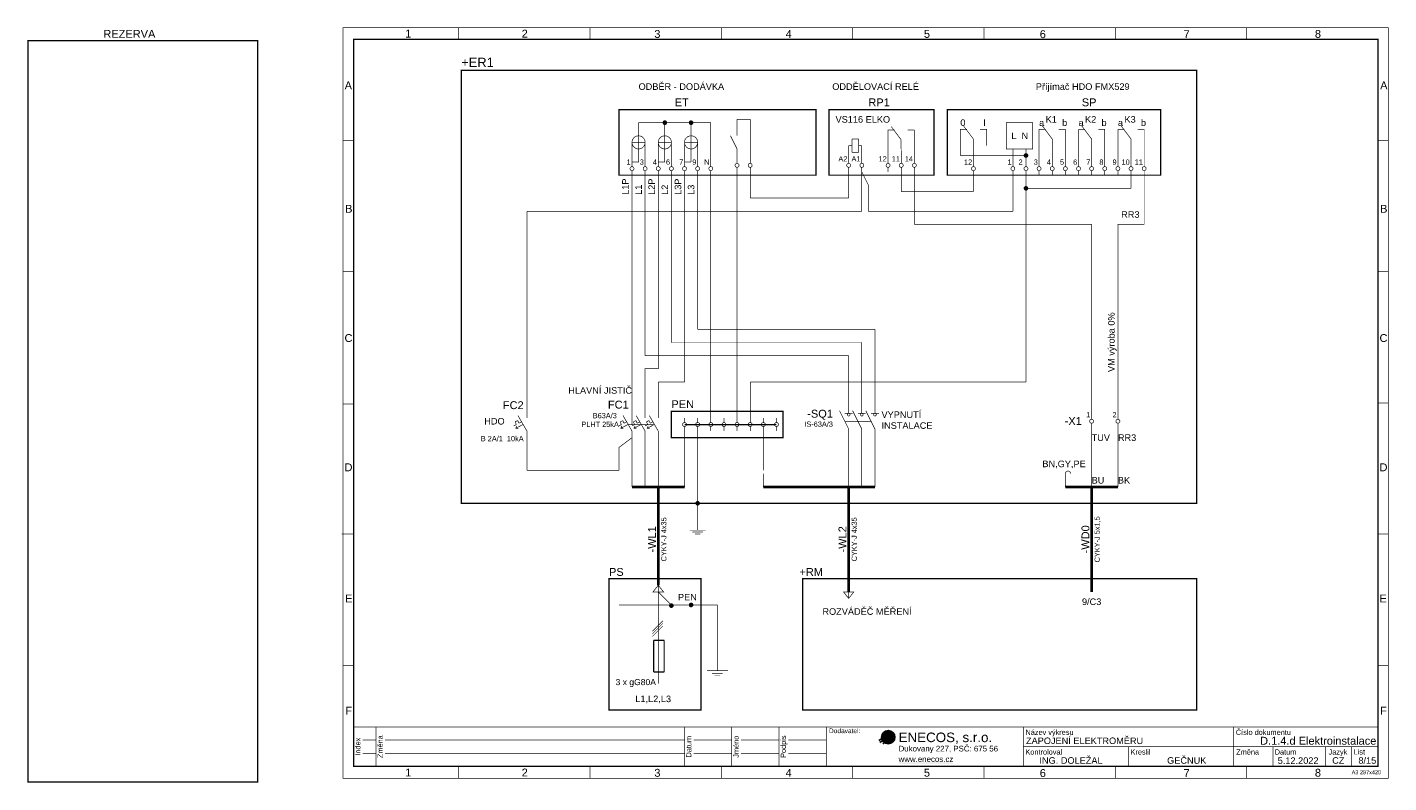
# Model space of a CAD drawing. Extents: x -12025 to 39812, y -28775 to 12.
import ezdxf
from ezdxf.enums import TextEntityAlignment as Align

# ---------------------------------------------------------------- set-up
doc = ezdxf.new("R2010")
doc.units = 0
doc.header["$MEASUREMENT"] = 0
for name, pattern in [('LINE', [0.875, 0.125, -0.75]), ('PE', [4.625, 3, -0.75, 0.125, -0.75]), ('vodič N', [3, 1.5, -1.5])]:
    doc.linetypes.add(name, pattern=pattern)
for name, color, linetype in [('0 (Pozadí)', 254, 'Continuous'), ('OÚ Dukovany půdorys podklad 1NP', 7, 'Continuous'), ('Ramecek', 7, 'Continuous'), ('Zakladni', 7, 'Continuous')]:
    doc.layers.add(name, color=color, linetype=linetype)
doc.styles.add('Arial', font='txt')
doc.styles.add('Arial_B', font='txt')
doc.styles.add('Arial_I', font='txt')

# ---------------------------------------------------------------- blocks, each defined once
blk = doc.blocks.new('(1)')
at = {"color": 7, "linetype": 'Continuous'}
for p, q in [((0, -413), (267, -235)), ((38, -490), (394, -235)), ((153, -541), (420, -324))]:
    blk.add_line(p, q, dxfattribs=at)
at = {"color": 2, "linetype": 'Continuous', "const_width": 254}
for points in [[(356, -159, 0.414214), (229, -286)], [(229, -286, 0.414214), (356, -413)], [(483, -286, 0.414214), (356, -159)], [(356, -413, 0.414214), (483, -286)]]:
    blk.add_lwpolyline(points, format="xyb", dxfattribs=at)
at = {"color": 7, "linetype": 'Continuous'}
blk.add_circle((356, -286), 254, dxfattribs=at)
blk.add_solid([(750, -1262), (2803, -1262), (750, -1287), (2803, -1287)], dxfattribs=at)
at = {"color": 7, "linetype": 'Continuous', "style": 'Arial'}
for s, height, p in [('ENECOS, s.r.o.', 364.3, (750, -476)), ('Dukovany 227, PSČ: 675 56', 214.8, (750, -831)), ('www.enecos.cz', 214.8, (750, -1231))]:
    blk.add_text(s, height=height, dxfattribs=at).set_placement(p)
blk = doc.blocks.new('(2)')
at = {"color": 7, "linetype": 'Continuous', "const_width": 25}
for points in [[(18000, 0), (0, 0)], [(0, -1500), (0, 0)], [(850, -1500), (850, 0)], [(12600, -1500), (12600, 0)], [(14400, -1500), (14400, 0)], [(16200, -1500), (16200, 0)], [(18000, 0), (18000, -1500)], [(350, -500), (850, -500)], [(1200, -500), (12600, -500)], [(12950, -500), (14400, -500)], [(14750, -500), (16200, -500)], [(16550, -500), (18000, -500)], [(350, -1000), (850, -1000)], [(1200, -1000), (12600, -1000)], [(12950, -1000), (14400, -1000)], [(14750, -1000), (16200, -1000)], [(16550, -1000), (18000, -1000)], [(18000, -1500), (0, -1500)]]:
    blk.add_lwpolyline(points, dxfattribs=at)
at = {"color": 7, "linetype": 'Continuous', "style": 'Arial'}
for s, p in [('Index', (261, -750)), ('Změna', (1111, -750)), ('Datum', (12861, -750)), ('Jméno', (14661, -750)), ('Podpis', (16461, -750))]:
    blk.add_text(s, height=200, rotation=90, dxfattribs=at).set_placement(p, align=Align.CENTER)
blk = doc.blocks.new('dveře rozvaděče')
at = {"color": 7, "linetype": 'PE', "ltscale": 100, "const_width": 50}
blk.add_lwpolyline([(0, 0), (8750, 0), (8750, -28250), (0, -28250)], close=True, dxfattribs=at)
at = {"color": 7, "linetype": 'Continuous', "style": 'Arial'}
blk.add_text('REZERVA', height=300, dxfattribs=at).set_placement((2875, 108))
blk = doc.blocks.new('Hlavní kontakt')
at = {"color": 7, "linetype": 'Continuous', "const_width": 25}
for points in [[(250, -250), (250, 0)], [(750, -250), (750, 0)], [(1250, -250), (1250, 0)], [(-152, -500), (-250, -550)], [(-201, -400), (-102, -350)], [(-152, -500), (-201, -400)], [(95, -500), (-180, -650)], [(-53, -450), (-102, -350)], [(250, -750), (-92, -158)], [(-53, -450), (45, -400)], [(348, -500), (250, -550)], [(299, -400), (398, -350)], [(348, -500), (299, -400)], [(595, -500), (320, -650)], [(447, -450), (398, -350)], [(750, -750), (408, -158)], [(447, -450), (545, -400)], [(848, -500), (750, -550)], [(799, -400), (898, -350)], [(848, -500), (799, -400)], [(1095, -500), (820, -650)], [(947, -450), (898, -350)], [(1250, -750), (908, -158)], [(947, -450), (1045, -400)], [(-180, -650), (-130, -550)], [(-180, -650), (-80, -650)], [(250, -750), (250, -1000)], [(320, -650), (370, -550)], [(320, -650), (420, -650)], [(750, -750), (750, -1000)], [(820, -650), (870, -550)], [(820, -650), (920, -650)], [(1250, -750), (1250, -1000)]]:
    blk.add_lwpolyline(points, dxfattribs=at)
at = {"color": 7, "linetype": 'LINE', "ltscale": 100, "const_width": 25}
blk.add_lwpolyline([(100, -500), (1100, -500)], dxfattribs=at)
at = {"color": 5, "linetype": 'Continuous', "style": 'Arial'}
blk.add_text('HLAVNÍ JISTIČ', height=250, dxfattribs=at).set_placement((250, 673), align=Align.RIGHT)
at = {"color": 7, "linetype": 'Continuous', "style": 'Arial'}
for s, height, p in [('FC1', 300, (125, 108)), ('PLHT 25kA', 200, (-250, -593)), ('B63A/3 ', 200, (-250, -261))]:
    blk.add_text(s, height=height, dxfattribs=at).set_placement(p, align=Align.RIGHT)
blk = doc.blocks.new('Uzemnění')
at = {"color": 7, "linetype": 'Continuous', "const_width": 25}
for points in [[(0, 0), (0, -400)], [(-300, -400), (300, -400)], [(-200, -475), (200, -475)], [(100, -550), (-100, -550)]]:
    blk.add_lwpolyline(points, dxfattribs=at)
blk = doc.blocks.new('Svorka')
at = {"color": 7, "linetype": 'Continuous', "const_width": 25}
for points in [[(0, 75, 0.414214), (-75, 0)], [(-75, 0, 0.414214), (0, -75)], [(0, -75, 0.414214), (75, 0)], [(75, 0, 0.414214), (0, 75)]]:
    blk.add_lwpolyline(points, format="xyb", dxfattribs=at)
for points in [[(0, 75), (0, 250)], [(0, -250), (0, -75)]]:
    blk.add_lwpolyline(points, dxfattribs=at)
at = {"color": 7, "linetype": 'Continuous', "style": 'Arial'}
blk.add_text('4', height=200, dxfattribs=at).set_placement((-50, 148), align=Align.RIGHT)
blk = doc.blocks.new('Svorka (1)')
at = {"color": 7, "linetype": 'Continuous', "const_width": 25}
for points in [[(0, 75, 0.414214), (-75, 0)], [(-75, 0, 0.414214), (0, -75)], [(0, -75, 0.414214), (75, 0)], [(75, 0, 0.414214), (0, 75)]]:
    blk.add_lwpolyline(points, format="xyb", dxfattribs=at)
for points in [[(0, 75), (0, 250)], [(0, -250), (0, -75)]]:
    blk.add_lwpolyline(points, dxfattribs=at)
at = {"color": 7, "linetype": 'Continuous', "style": 'Arial'}
blk.add_text('6', height=200, dxfattribs=at).set_placement((-50, 148), align=Align.RIGHT)
blk = doc.blocks.new('Svorka (2)')
at = {"color": 7, "linetype": 'Continuous', "const_width": 25}
for points in [[(0, 75, 0.414214), (-75, 0)], [(-75, 0, 0.414214), (0, -75)], [(0, -75, 0.414214), (75, 0)], [(75, 0, 0.414214), (0, 75)]]:
    blk.add_lwpolyline(points, format="xyb", dxfattribs=at)
for points in [[(0, 75), (0, 250)], [(0, -250), (0, -75)]]:
    blk.add_lwpolyline(points, dxfattribs=at)
at = {"color": 7, "linetype": 'Continuous', "style": 'Arial'}
blk.add_text('1', height=200, dxfattribs=at).set_placement((-50, 148), align=Align.RIGHT)
blk = doc.blocks.new('Svorka (3)')
at = {"color": 7, "linetype": 'Continuous', "const_width": 25}
for points in [[(0, 75, 0.414214), (-75, 0)], [(-75, 0, 0.414214), (0, -75)], [(0, -75, 0.414214), (75, 0)], [(75, 0, 0.414214), (0, 75)]]:
    blk.add_lwpolyline(points, format="xyb", dxfattribs=at)
for points in [[(0, 75), (0, 250)], [(0, -250), (0, -75)]]:
    blk.add_lwpolyline(points, dxfattribs=at)
at = {"color": 7, "linetype": 'Continuous', "style": 'Arial'}
blk.add_text('3', height=200, dxfattribs=at).set_placement((-50, 148), align=Align.RIGHT)
blk = doc.blocks.new('Svorka (4)')
at = {"color": 7, "linetype": 'Continuous', "const_width": 25}
for points in [[(0, 75, 0.414214), (-75, 0)], [(-75, 0, 0.414214), (0, -75)], [(0, -75, 0.414214), (75, 0)], [(75, 0, 0.414214), (0, 75)]]:
    blk.add_lwpolyline(points, format="xyb", dxfattribs=at)
for points in [[(0, 75), (0, 250)], [(0, -250), (0, -75)]]:
    blk.add_lwpolyline(points, dxfattribs=at)
at = {"color": 7, "linetype": 'Continuous', "style": 'Arial'}
blk.add_text('N', height=200, dxfattribs=at).set_placement((-50, 148), align=Align.RIGHT)
blk = doc.blocks.new('Svorka (5)')
at = {"color": 7, "linetype": 'Continuous', "const_width": 25}
for points in [[(0, 75, 0.414214), (-75, 0)], [(-75, 0, 0.414214), (0, -75)], [(0, -75, 0.414214), (75, 0)], [(75, 0, 0.414214), (0, 75)]]:
    blk.add_lwpolyline(points, format="xyb", dxfattribs=at)
for points in [[(0, 75), (0, 250)], [(0, -250), (0, -75)]]:
    blk.add_lwpolyline(points, dxfattribs=at)
at = {"color": 7, "linetype": 'Continuous', "style": 'Arial'}
blk.add_text('7', height=200, dxfattribs=at).set_placement((-50, 148), align=Align.RIGHT)
blk = doc.blocks.new('Svorka (6)')
at = {"color": 7, "linetype": 'Continuous', "const_width": 25}
for points in [[(0, 75, 0.414214), (-75, 0)], [(-75, 0, 0.414214), (0, -75)], [(0, -75, 0.414214), (75, 0)], [(75, 0, 0.414214), (0, 75)]]:
    blk.add_lwpolyline(points, format="xyb", dxfattribs=at)
for points in [[(0, 75), (0, 250)], [(0, -250), (0, -75)]]:
    blk.add_lwpolyline(points, dxfattribs=at)
at = {"color": 7, "linetype": 'Continuous', "style": 'Arial'}
blk.add_text('9', height=200, dxfattribs=at).set_placement((-50, 148), align=Align.RIGHT)
blk = doc.blocks.new('Spoj')
at = {"color": 7, "linetype": 'Continuous'}
for points, const_width in [([(0, 75, 0.4142136), (-75, 0)], 25), ([(-75, 0, 0.4142136), (0, -75)], 25), ([(0, 37.5, 0.4142136), (-37.5, 0)], 75), ([(-37.5, 0, 0.4142136), (0, -37.5)], 75), ([(37.5, 0, 0.4142136), (0, 37.5)], 75), ([(0, -37.5, 0.4142136), (37.5, 0)], 75), ([(75, 0, 0.4142136), (0, 75)], 25), ([(0, -75, 0.4142136), (75, 0)], 25)]:
    blk.add_lwpolyline(points, format="xyb", dxfattribs=dict(at, const_width=const_width))
blk = doc.blocks.new('Svorka (7)')
at = {"color": 7, "linetype": 'Continuous', "const_width": 25}
for points in [[(0, 75, 0.414214), (-75, 0)], [(-75, 0, 0.414214), (0, -75)], [(0, -75, 0.414214), (75, 0)], [(75, 0, 0.414214), (0, 75)]]:
    blk.add_lwpolyline(points, format="xyb", dxfattribs=at)
for points in [[(0, 75), (0, 250)], [(0, -250), (0, -75)]]:
    blk.add_lwpolyline(points, dxfattribs=at)
at = {"color": 7, "linetype": 'Continuous', "style": 'Arial'}
blk.add_text('5', height=200, dxfattribs=at).set_placement((-50, 148), align=Align.RIGHT)
blk = doc.blocks.new('Svorka (8)')
at = {"color": 7, "linetype": 'Continuous', "const_width": 25}
for points in [[(0, 75, 0.414214), (-75, 0)], [(-75, 0, 0.414214), (0, -75)], [(0, -75, 0.414214), (75, 0)], [(75, 0, 0.414214), (0, 75)]]:
    blk.add_lwpolyline(points, format="xyb", dxfattribs=at)
for points in [[(0, 75), (0, 250)], [(0, -250), (0, -75)]]:
    blk.add_lwpolyline(points, dxfattribs=at)
at = {"color": 7, "linetype": 'Continuous', "style": 'Arial'}
blk.add_text('8', height=200, dxfattribs=at).set_placement((-50, 148), align=Align.RIGHT)
blk = doc.blocks.new('Svorka (9)')
at = {"color": 7, "linetype": 'Continuous', "const_width": 25}
for points in [[(0, 75, 0.414214), (-75, 0)], [(-75, 0, 0.414214), (0, -75)], [(0, -75, 0.414214), (75, 0)], [(75, 0, 0.414214), (0, 75)]]:
    blk.add_lwpolyline(points, format="xyb", dxfattribs=at)
for points in [[(0, 75), (0, 250)], [(0, -250), (0, -75)]]:
    blk.add_lwpolyline(points, dxfattribs=at)
at = {"color": 7, "linetype": 'Continuous', "style": 'Arial'}
blk.add_text('2 ', height=200, dxfattribs=at).set_placement((-50, 148), align=Align.RIGHT)
blk = doc.blocks.new('Svorka (10)')
at = {"color": 7, "linetype": 'Continuous', "const_width": 25}
for points in [[(0, 75, 0.414214), (-75, 0)], [(-75, 0, 0.414214), (0, -75)], [(0, -75, 0.414214), (75, 0)], [(75, 0, 0.414214), (0, 75)]]:
    blk.add_lwpolyline(points, format="xyb", dxfattribs=at)
for points in [[(0, 75), (0, 250)], [(0, -250), (0, -75)]]:
    blk.add_lwpolyline(points, dxfattribs=at)
at = {"color": 7, "linetype": 'Continuous', "style": 'Arial'}
blk.add_text('11', height=200, dxfattribs=at).set_placement((-50, 148), align=Align.RIGHT)
blk = doc.blocks.new('Svorka (11)')
at = {"color": 7, "linetype": 'Continuous', "const_width": 25}
for points in [[(0, 75, 0.414214), (-75, 0)], [(-75, 0, 0.414214), (0, -75)], [(0, -75, 0.414214), (75, 0)], [(75, 0, 0.414214), (0, 75)]]:
    blk.add_lwpolyline(points, format="xyb", dxfattribs=at)
for points in [[(0, 75), (0, 250)], [(0, -250), (0, -75)]]:
    blk.add_lwpolyline(points, dxfattribs=at)
at = {"color": 7, "linetype": 'Continuous', "style": 'Arial'}
blk.add_text('10', height=200, dxfattribs=at).set_placement((-50, 148), align=Align.RIGHT)
blk = doc.blocks.new('Svorka (12)')
at = {"color": 7, "linetype": 'Continuous', "const_width": 25}
for points in [[(0, 75, 0.414214), (-75, 0)], [(-75, 0, 0.414214), (0, -75)], [(0, -75, 0.414214), (75, 0)], [(75, 0, 0.414214), (0, 75)]]:
    blk.add_lwpolyline(points, format="xyb", dxfattribs=at)
for points in [[(0, 75), (0, 250)], [(0, -250), (0, -75)]]:
    blk.add_lwpolyline(points, dxfattribs=at)
blk = doc.blocks.new('Spoj (1)')
at = {"color": 161, "linetype": 'Continuous'}
for points, const_width in [([(0, 75, 0.4142136), (-75, 0)], 25), ([(-75, 0, 0.4142136), (0, -75)], 25), ([(0, 37.5, 0.4142136), (-37.5, 0)], 75), ([(-37.5, 0, 0.4142136), (0, -37.5)], 75), ([(37.5, 0, 0.4142136), (0, 37.5)], 75), ([(0, -37.5, 0.4142136), (37.5, 0)], 75), ([(75, 0, 0.4142136), (0, 75)], 25), ([(0, -75, 0.4142136), (75, 0)], 25)]:
    blk.add_lwpolyline(points, format="xyb", dxfattribs=dict(at, const_width=const_width))
blk = doc.blocks.new('Svorka (13)')
at = {"color": 7, "linetype": 'Continuous', "const_width": 25}
for points in [[(0, 75, 0.414214), (-75, 0)], [(-75, 0, 0.414214), (0, -75)], [(0, -75, 0.414214), (75, 0)], [(75, 0, 0.414214), (0, 75)]]:
    blk.add_lwpolyline(points, format="xyb", dxfattribs=at)
for points in [[(0, 75), (0, 250)], [(0, -250), (0, -75)]]:
    blk.add_lwpolyline(points, dxfattribs=at)
at = {"color": 7, "linetype": 'Continuous', "style": 'Arial'}
blk.add_text('2', height=200, dxfattribs=at).set_placement((-50, 148), align=Align.RIGHT)
blk = doc.blocks.new('Svorka (14)')
at = {"color": 7, "linetype": 'Continuous', "const_width": 25}
for points in [[(0, 75, 0.414214), (-75, 0)], [(-75, 0, 0.414214), (0, -75)], [(0, -75, 0.414214), (75, 0)], [(75, 0, 0.414214), (0, 75)]]:
    blk.add_lwpolyline(points, format="xyb", dxfattribs=at)
for points in [[(0, 75), (0, 250)], [(0, -250), (0, -75)]]:
    blk.add_lwpolyline(points, dxfattribs=at)
at = {"color": 7, "linetype": 'Continuous', "style": 'Arial'}
for s, height, p in [('-X1', 300, (-375, -142)), ('1', 200, (-50, 148))]:
    blk.add_text(s, height=height, dxfattribs=at).set_placement(p, align=Align.RIGHT)
blk = doc.blocks.new('Svorka (15)')
at = {"color": 7, "linetype": 'Continuous', "const_width": 25}
for points in [[(0, 75, 0.414214), (-75, 0)], [(-75, 0, 0.414214), (0, -75)], [(0, -75, 0.414214), (75, 0)], [(75, 0, 0.414214), (0, 75)]]:
    blk.add_lwpolyline(points, format="xyb", dxfattribs=at)
for points in [[(0, 75), (0, 250)], [(0, -250), (0, -75)]]:
    blk.add_lwpolyline(points, dxfattribs=at)
at = {"color": 7, "linetype": 'Continuous', "style": 'Arial'}
blk.add_text('12', height=200, dxfattribs=at).set_placement((-50, 148), align=Align.RIGHT)
blk = doc.blocks.new('(3)')
at = {"color": 7, "linetype": 'Continuous', "const_width": 25}
for points in [[(-402, 0), (-500, -50)], [(-451, 100), (-352, 150)], [(-402, 0), (-451, 100)], [(-155, 0), (-430, -150)], [(-303, 50), (-352, 150)], [(0, -250), (-342, 342)], [(-303, 50), (-205, 100)], [(0, 250), (0, 500)], [(-430, -150), (-380, -50)], [(-430, -150), (-330, -150)], [(0, -250), (0, -500)]]:
    blk.add_lwpolyline(points, dxfattribs=at)
at = {"color": 7, "linetype": 'Continuous', "style": 'Arial'}
for s, height, p in [('FC2', 300, (-125, 587)), ('B 2A/1  10kA', 200, (-125, -636))]:
    blk.add_text(s, height=height, dxfattribs=at).set_placement(p, align=Align.RIGHT)
blk = doc.blocks.new('Svorka (16)')
at = {"color": 7, "linetype": 'Continuous', "const_width": 25}
for points in [[(0, 75, 0.414214), (-75, 0)], [(-75, 0, 0.414214), (0, -75)], [(0, -75, 0.414214), (75, 0)], [(75, 0, 0.414214), (0, 75)]]:
    blk.add_lwpolyline(points, format="xyb", dxfattribs=at)
for points in [[(0, 75), (0, 250)], [(0, -250), (0, -75)]]:
    blk.add_lwpolyline(points, dxfattribs=at)
at = {"color": 7, "linetype": 'Continuous', "style": 'Arial'}
blk.add_text('A2', height=200, dxfattribs=at).set_placement((-50, 148), align=Align.RIGHT)
blk = doc.blocks.new('Svorka (17)')
at = {"color": 7, "linetype": 'Continuous', "const_width": 25}
for points in [[(0, 75, 0.414214), (-75, 0)], [(-75, 0, 0.414214), (0, -75)], [(0, -75, 0.414214), (75, 0)], [(75, 0, 0.414214), (0, 75)]]:
    blk.add_lwpolyline(points, format="xyb", dxfattribs=at)
for points in [[(0, 75), (0, 250)], [(0, -250), (0, -75)]]:
    blk.add_lwpolyline(points, dxfattribs=at)
at = {"color": 7, "linetype": 'Continuous', "style": 'Arial'}
blk.add_text('A1', height=200, dxfattribs=at).set_placement((-50, 148), align=Align.RIGHT)
blk = doc.blocks.new('Svorka (18)')
at = {"color": 7, "linetype": 'Continuous', "const_width": 25}
for points in [[(0, 75, 0.414214), (-75, 0)], [(-75, 0, 0.414214), (0, -75)], [(0, -75, 0.414214), (75, 0)], [(75, 0, 0.414214), (0, 75)]]:
    blk.add_lwpolyline(points, format="xyb", dxfattribs=at)
for points in [[(0, 75), (0, 250)], [(0, -250), (0, -75)]]:
    blk.add_lwpolyline(points, dxfattribs=at)
at = {"color": 7, "linetype": 'Continuous', "style": 'Arial'}
blk.add_text('14', height=200, dxfattribs=at).set_placement((-50, 148), align=Align.RIGHT)
blk = doc.blocks.new('(4)')
at = {"color": 7, "linetype": 'Continuous', "const_width": 25}
for points in [[(0, 0), (0, -200)], [(500, 0), (500, -200)], [(1000, 0), (1000, -200)], [(-350, -100), (0, -800)], [(-150, -200), (150, -200)], [(150, -100), (500, -800)], [(350, -200), (650, -200)], [(650, -100), (1000, -800)], [(850, -200), (1150, -200)], [(0, -800), (0, -1000)], [(500, -800), (500, -1000)], [(1000, -800), (1000, -1000)]]:
    blk.add_lwpolyline(points, dxfattribs=at)
for points in [[(0, -200, 0.414214), (-50, -250)], [(-50, -250, 0.414214), (0, -300)], [(50, -250, 0.414214), (0, -200)], [(0, -300, 0.414214), (50, -250)], [(500, -200, 0.414214), (450, -250)], [(450, -250, 0.414214), (500, -300)], [(550, -250, 0.414214), (500, -200)], [(500, -300, 0.414214), (550, -250)], [(1000, -200, 0.414214), (950, -250)], [(950, -250, 0.414214), (1000, -300)], [(1050, -250, 0.414214), (1000, -200)], [(1000, -300, 0.414214), (1050, -250)]]:
    blk.add_lwpolyline(points, format="xyb", dxfattribs=at)
at = {"color": 7, "linetype": 'Continuous', "style": 'Arial'}
for s, height, p in [('IS-63A/3', 200, (-600, -711)), ('-SQ1', 300, (-600, -363))]:
    blk.add_text(s, height=height, dxfattribs=at).set_placement(p, align=Align.RIGHT)
blk = doc.blocks.new('PS')
at = {"color": 7, "linetype": 'PE', "ltscale": 100, "const_width": 50}
blk.add_lwpolyline([(0, 0), (3500, 0), (3500, -5000), (0, -5000)], close=True, dxfattribs=at)
at = {"color": 7, "linetype": 'Continuous', "style": 'Arial'}
blk.add_text('PS', height=300, dxfattribs=at).set_placement((0, 108))
blk = doc.blocks.new('Kabelové zakončení')
at = {"color": 7, "linetype": 'Continuous', "const_width": 25}
blk.add_lwpolyline([(-200, 0), (200, 0), (0, 250), (-200, 0)], dxfattribs=at)
at = {"layer": '0 (Pozadí)', "linetype": 'Continuous', "const_width": 25}
blk.add_lwpolyline([(0, 0), (0, 250)], dxfattribs=at)
blk = doc.blocks.new('kabel')
at = {"color": 7, "linetype": 'Continuous', "const_width": 100}
blk.add_lwpolyline([(0, 250), (0, -250)], dxfattribs=at)
at = {"color": 7, "linetype": 'Continuous', "style": 'Arial'}
for s, height, p in [('CYKY-J 4x35', 200, (311, 0)), ('-WL1', 300, (-87, 0))]:
    blk.add_text(s, height=height, rotation=90, dxfattribs=at).set_placement(p, align=Align.CENTER)
blk = doc.blocks.new('+RM')
at = {"color": 7, "linetype": 'PE', "ltscale": 100, "const_width": 50}
blk.add_lwpolyline([(0, 0), (15000, 0), (15000, -5000), (0, -5000)], close=True, dxfattribs=at)
at = {"color": 7, "linetype": 'Continuous', "style": 'Arial'}
blk.add_text('+RM', height=300, dxfattribs=at).set_placement((-125, 108))
blk = doc.blocks.new('Kabelové zakončení (1)')
at = {"color": 7, "linetype": 'Continuous', "const_width": 25}
blk.add_lwpolyline([(200, 0), (-200, 0), (0, -250), (200, 0)], dxfattribs=at)
at = {"layer": '0 (Pozadí)', "linetype": 'Continuous', "const_width": 25}
blk.add_lwpolyline([(0, 0), (0, -250)], dxfattribs=at)
blk = doc.blocks.new('kabel (1)')
at = {"color": 7, "linetype": 'Continuous', "const_width": 100}
blk.add_lwpolyline([(0, 250), (0, -250)], dxfattribs=at)
at = {"color": 7, "linetype": 'Continuous', "style": 'Arial'}
for s, height, p in [('CYKY-J 4x35', 200, (311, 0)), ('-WL2', 300, (-87, 0))]:
    blk.add_text(s, height=height, rotation=90, dxfattribs=at).set_placement(p, align=Align.CENTER)
blk = doc.blocks.new('(5)')
at = {"color": 1, "linetype": 'Continuous', "style": 'Arial'}
blk.add_text('9/C3', height=250, dxfattribs=at).set_placement((0, -127), align=Align.CENTER)
blk = doc.blocks.new('5x')
at = {"color": 7, "linetype": 'Continuous', "const_width": 100}
blk.add_lwpolyline([(0, 0), (2000, 0)], dxfattribs=at)
blk = doc.blocks.new('kabel (2)')
at = {"color": 7, "linetype": 'Continuous', "const_width": 100}
blk.add_lwpolyline([(0, 250), (0, -250)], dxfattribs=at)
at = {"color": 7, "linetype": 'Continuous', "style": 'Arial'}
for s, height, p in [('CYKY-J 5x1,5', 200, (311, 0)), ('-WD0', 300, (-87, 0))]:
    blk.add_text(s, height=height, rotation=90, dxfattribs=at).set_placement(p, align=Align.CENTER)
blk = doc.blocks.new('rezerva')
at = {"color": 7, "linetype": 'Continuous', "const_width": 25}
for points in [[(100, 600, 0.414214), (0, 500)], [(200, 500, 0.414214), (100, 600)]]:
    blk.add_lwpolyline(points, format="xyb", dxfattribs=at)
blk.add_lwpolyline([(0, 0), (0, 500)], dxfattribs=at)
blk = doc.blocks.new('(6)')
at = {"color": 7, "linetype": 'Continuous', "const_width": 25}
for points in [[(200, 0), (200, -200)], [(200, -200), (0, -200)]]:
    blk.add_lwpolyline(points, dxfattribs=at)
at = {"color": 7, "linetype": 'Continuous', "style": 'Arial_B'}
blk.add_text('ZAPOJENÍ ELEKTROMĚRU', height=250, dxfattribs=at).set_placement((-13200, 650))
blk.add_text('8', height=250, dxfattribs=at).set_placement((-350, -100), align=Align.RIGHT)

msp = doc.modelspace()

# ---------------------------------------------------------------- linework, layer by layer
at = {"layer": 'Ramecek', "color": 7, "linetype": 'Continuous'}
for points, const_width in [([(0, -28600), (39800, -28600), (39800, 0), (0, 0)], 25), ([(400, -28150), (39400, -28150), (39400, -450), (400, -450)], 50), ([(25900, -26650), (18400, -26650), (18400, -28150), (25900, -28150)], 25)]:
    msp.add_lwpolyline(points, close=True, dxfattribs=dict(at, const_width=const_width))
at = {"layer": 'Ramecek', "color": 7, "linetype": 'Continuous', "const_width": 25}
for points in [[(4400, -6), (4400, -450)], [(9400, -450), (9400, -6)], [(14400, -6), (14400, -450)], [(34400, -3), (34400, -448)], [(19400, -15), (19400, -460)], [(24400, -460), (24400, -15)], [(29400, -15), (29400, -460)], [(400, -4300), (0, -4300)], [(39800, -4300), (39400, -4300)], [(400, -9300), (0, -9300)], [(39800, -9300), (39400, -9300)], [(405, -14345), (5, -14345)], [(39800, -14300), (39400, -14300)], [(399, -19300), (-50, -19300)], [(39800, -19300), (39400, -19300)], [(400, -24300), (0, -24300)], [(39800, -24300), (39400, -24300)], [(25900, -26650), (39400, -26650)], [(25900, -26650), (25900, -28150)], [(33900, -26650), (33900, -28150)], [(25900, -27400), (39400, -27400)], [(29900, -27400), (29900, -28150)], [(35400, -27400), (35400, -28150)], [(37400, -27400), (37400, -28150)], [(38400, -27400), (38400, -28150)], [(4400, -28150), (4400, -28594)], [(9400, -28600), (9400, -28156)], [(14400, -28156), (14400, -28600)], [(19400, -28150), (19400, -28594)], [(24400, -28594), (24400, -28150)], [(29400, -28150), (29400, -28594)], [(34400, -28150), (34400, -28594)]]:
    msp.add_lwpolyline(points, dxfattribs=at)
at = {"layer": 'Zakladni', "color": 7, "linetype": 'PE', "ltscale": 100, "const_width": 50}
msp.add_lwpolyline([(4500, -1625), (32500, -1625), (32500, -18125), (4500, -18125)], close=True, dxfattribs=at)
at = {"layer": 'Zakladni', "color": 7, "linetype": 'vodič N', "ltscale": 100, "const_width": 50}
for points in [[(10500, -3125), (18000, -3125), (18000, -5625), (10500, -5625)], [(18500, -3125), (22500, -3125), (22500, -5625), (18500, -5625)], [(23000, -3125), (31125, -3125), (31125, -5625), (23000, -5625)], [(12500, -14625), (16750, -14625), (16750, -15625), (12500, -15625)]]:
    msp.add_lwpolyline(points, close=True, dxfattribs=at)
at = {"layer": 'Zakladni', "color": 7, "linetype": 'Continuous'}
for points, const_width in [([(11000, -5125), (11250, -5125), (11250, -3625), (12175, -3625)], 25), ([(12325, -3625), (13175, -3625)], 25), ([(13325, -3625), (14000, -3625), (14000, -5125)], 25), ([(15000, -4125), (15000, -3500)], 25), ([(15000, -3500), (15500, -3500)], 25), ([(15500, -3500), (15500, -5000)], 25), ([(12000, -5125), (12250, -5125), (12250, -3700)], 25), ([(13250, -3700), (13250, -5125)], 25), ([(15000, -4625), (14750, -4125)], 25), ([(20996, -3900), (20746, -3900), (20750, -5000)], 25), ([(21250, -5000), (21246, -4275), (20871, -3775)], 25), ([(21746, -3900), (21496, -3900)], 25), ([(21750, -5000), (21746, -3900)], 25), ([(23750, -3875), (23500, -3875), (23500, -4500)], 25), ([(24000, -5125), (24000, -4250), (23625, -3750)], 25), ([(24250, -3875), (24500, -3875), (24500, -4500)], 25), ([(26500, -5125), (26500, -3875)], 25), ([(26500, -3875), (26750, -3875)], 25), ([(27000, -5125), (27000, -4250), (26625, -3750)], 25), ([(27250, -3875), (27500, -3875), (27500, -5125)], 25), ([(28000, -5125), (28000, -3875)], 25), ([(28000, -3875), (28250, -3875)], 25), ([(28500, -5125), (28500, -4250), (28125, -3750)], 25), ([(28750, -3875), (29000, -3875), (29000, -5125)], 25), ([(29500, -5125), (29500, -3875)], 25), ([(29500, -3875), (29750, -3875)], 25), ([(30000, -5125), (30000, -4250), (29625, -3750)], 25), ([(30250, -3875), (30500, -3875), (30500, -5125)], 25), ([(11000, -5125), (11000, -4375), (11500, -4375), (11500, -5125)], 25), ([(12000, -5125), (12000, -4375), (12500, -4375), (12500, -5125)], 25), ([(13000, -5125), (13000, -4375), (13500, -4375), (13500, -5125)], 25), ([(15000, -5000), (15000, -4625)], 25), ([(19375, -4500), (19250, -4500)], 25), ([(19250, -4500), (19250, -5000)], 25), ([(19375, -4750), (19375, -4250)], 25), ([(19375, -4250), (19625, -4250)], 25), ([(19625, -4250), (19625, -4750)], 25), ([(19625, -4500), (19750, -4500)], 25), ([(19750, -4500), (19750, -5000)], 25), ([(25500, -5125), (25500, -4625)], 25), ([(26000, -4800), (26000, -4625)], 25), ([(13000, -5125), (13250, -5125)], 25), ([(19625, -4750), (19375, -4750)], 25), ([(26000, -5125), (26000, -4950)], 25), ([(11500, -14625), (11500, -13000), (12000, -13000), (12000, -5625)], 25), ([(12500, -5625), (12500, -12000), (19750, -12000), (19750, -14500)], 25), ([(19750, -7000), (19750, -5500)], 25), ([(20000, -6000), (19750, -5500)], 25), ([(25500, -7000), (25500, -5625)], 25), ([(20000, -7000), (20000, -6000)], 25), ([(7000, -14625), (7000, -7000)], 25), ([(7000, -7000), (19750, -7000)], 25), ([(25500, -7000), (20000, -7000)], 25), ([(7000, -15500), (7000, -16875)], 25), ([(13000, -15125), (16500, -15125)], 50), ([(19750, -15500), (19750, -17500)], 25), ([(20250, -15500), (20250, -17500)], 25), ([(29500, -17500), (29500, -15250)], 25), ([(10500, -16000), (11000, -15625)], 25), ([(10500, -16875), (10500, -16000)], 25), ([(11500, -17500), (11500, -15625)], 25), ([(7000, -16875), (10500, -16875)], 25), ([(11000, -17500), (13000, -17500)], 100), ([(12000, -17500), (12000, -19250)], 100), ([(16000, -17500), (20250, -17500)], 100), ([(19250, -17500), (19250, -19250)], 100), ([(28500, -17500), (28500, -19250)], 100), ([(12000, -19750), (12000, -21250)], 100), ([(19250, -19750), (19250, -21500)], 100), ([(28500, -19750), (28500, -21500)], 100), ([(12000, -25000), (12000, -21500)], 25), ([(12175, -22600), (11775, -23000)], 25), ([(12175, -22700), (11775, -23100)], 25), ([(12175, -22800), (11775, -23200)], 25), ([(11825, -23350), (12225, -23350)], 50), ([(11825, -24550), (11825, -23350)], 50), ([(12225, -23350), (12225, -24550)], 50), ([(12225, -24550), (11825, -24550)], 50), ([(13850, -24500), (14650, -24500)], 25), ([(14050, -24600), (14450, -24600)], 25), ([(14150, -24700), (14350, -24700)], 25)]:
    msp.add_lwpolyline(points, dxfattribs=dict(at, const_width=const_width))
at = {"layer": 'Zakladni', "color": 7, "linetype": 'Continuous', "const_width": 25}
msp.add_lwpolyline([(25250, -3625), (26250, -3625), (26250, -4625), (25250, -4625)], close=True, dxfattribs=at)
for points in [[(11250, -4125, 0.414214), (11000, -4375)], [(11500, -4375, 0.414214), (11250, -4125)], [(12250, -4125, 0.414214), (12000, -4375)], [(12500, -4375, 0.414214), (12250, -4125)], [(13250, -4125, 0.414214), (13000, -4375)], [(13500, -4375, 0.414214), (13250, -4125)], [(11000, -4375, 0.414214), (11250, -4625)], [(11250, -4625, 0.414214), (11500, -4375)], [(12000, -4375, 0.414214), (12250, -4625)], [(12250, -4625, 0.414214), (12500, -4375)], [(13000, -4375, 0.414214), (13250, -4625)], [(13250, -4625, 0.414214), (13500, -4375)]]:
    msp.add_lwpolyline(points, format="xyb", dxfattribs=at)
at = {"layer": 'Zakladni', "color": 161, "linetype": 'Continuous', "const_width": 25}
for points in [[(23500, -4500), (23500, -4875), (25925, -4875)], [(14000, -5625), (14000, -14875)], [(15000, -5500), (15000, -14875)], [(15500, -5500), (15500, -6500)], [(19250, -6500), (19250, -5500)], [(21250, -6250), (21250, -5500)], [(21750, -5500), (21750, -7500)], [(24000, -5625), (24000, -6250)], [(26000, -5625), (26000, -13500)], [(30500, -5625), (30500, -7500), (29500, -7500), (29500, -8625), (29500, -14750)], [(30000, -5625), (30000, -6125)], [(30000, -6125), (26000, -6125)], [(15500, -6500), (19250, -6500)], [(24000, -6250), (21250, -6250)], [(21750, -7500), (28500, -7500)], [(28500, -7500), (28500, -14750)], [(26000, -13500), (15500, -13500)], [(15500, -13500), (15500, -14875)], [(28500, -15250), (28500, -17500)]]:
    msp.add_lwpolyline(points, dxfattribs=at)
at = {"layer": 'Zakladni', "color": 34, "linetype": 'Continuous', "const_width": 25}
for points in [[(11000, -15125), (11000, -5625)], [(11500, -5625), (11500, -12500)], [(11500, -12500), (19250, -12500)], [(19250, -12500), (19250, -14500)], [(19250, -15500), (19250, -17500)], [(11000, -15625), (11000, -17500)]]:
    msp.add_lwpolyline(points, dxfattribs=at)
at = {"layer": 'Zakladni', "color": 8, "linetype": 'Continuous', "const_width": 25}
for points in [[(13000, -13500), (13000, -5625)], [(13500, -11500), (20250, -11500)], [(20250, -11500), (20250, -14500)], [(12000, -14625), (12000, -13500)], [(13000, -13500), (12000, -13500)], [(12000, -17500), (12000, -15625)]]:
    msp.add_lwpolyline(points, dxfattribs=at)
at = {"layer": 'Zakladni', "color": 253, "linetype": 'Continuous', "const_width": 25}
msp.add_lwpolyline([(13500, -5625), (13500, -11500)], dxfattribs=at)
at = {"layer": 'Zakladni', "color": 7, "linetype": 'LINE', "ltscale": 100, "const_width": 25}
msp.add_lwpolyline([(19125, -15000), (20125, -15000)], dxfattribs=at)
at = {"layer": 'Zakladni', "color": 3, "linetype": 'Continuous', "const_width": 25}
for points in [[(13000, -15375), (13000, -17500)], [(13500, -15375), (13500, -18825)], [(16000, -16875), (16000, -15375)], [(16000, -17000), (16000, -17500)]]:
    msp.add_lwpolyline(points, dxfattribs=at)
at = {"layer": 'Zakladni', "color": 2, "linetype": 'vodič N', "ltscale": 100, "const_width": 25}
for points in [[(13000, -17500), (13000, -15375)], [(13500, -15375), (13500, -18750)], [(16000, -16875), (16000, -15375)], [(16000, -17000), (16000, -17500)]]:
    msp.add_lwpolyline(points, dxfattribs=at)
at = {"layer": 'Zakladni', "color": 7, "linetype": 'PE', "ltscale": 100, "const_width": 25}
for points in [[(12000, -21500), (12500, -22000)], [(10500, -22000), (13175, -22000)], [(13325, -22000), (14250, -22000), (14250, -24500)]]:
    msp.add_lwpolyline(points, dxfattribs=at)

# ---------------------------------------------------------------- block references
at = {"layer": 'OÚ Dukovany půdorys podklad 1NP', "color": 7, "linetype": 'Continuous'}
msp.add_blockref('(6)', (39200, -27950), dxfattribs=at)
at = {"layer": 'Ramecek', "color": 7, "linetype": 'Continuous'}
for name, p in [('(2)', (400, -26650)), ('(1)', (20400, -26750))]:
    msp.add_blockref(name, p, dxfattribs=at)
at = {"layer": 'Zakladni', "color": 7, "linetype": 'Continuous'}
for name, p in [('dveře rozvaděče', (-12000, -500)), ('Spoj', (12250, -3625)), ('Spoj', (13250, -3625)), ('Svorka (2)', (11000, -5375)), ('Svorka (3)', (11500, -5375)), ('Svorka', (12000, -5375)), ('Svorka (1)', (12500, -5375)), ('Svorka (5)', (13000, -5375)), ('Svorka (6)', (13500, -5375)), ('Svorka (4)', (14000, -5375)), ('Svorka (12)', (15000, -5250)), ('Svorka (12)', (15500, -5250)), ('Svorka (16)', (19250, -5250)), ('Svorka (17)', (19750, -5250)), ('Svorka (15)', (20750, -5250)), ('Svorka (10)', (21250, -5250)), ('Svorka (18)', (21750, -5250)), ('Svorka (15)', (24000, -5375)), ('Svorka (2)', (25500, -5375)), ('Svorka (9)', (26000, -5375)), ('Svorka (3)', (26500, -5375)), ('Svorka', (27000, -5375)), ('Svorka (7)', (27500, -5375)), ('Svorka (1)', (28000, -5375)), ('Svorka (5)', (28500, -5375)), ('Svorka (8)', (29000, -5375)), ('Svorka (6)', (29500, -5375)), ('Svorka (11)', (30000, -5375)), ('Svorka (10)', (30500, -5375)), ('Hlavní kontakt', (10750, -14625)), ('(3)', (7000, -15125)), ('(4)', (19250, -14500)), ('Svorka (12)', (13000, -15125)), ('Svorka (12)', (13500, -15125)), ('Svorka (12)', (14000, -15125)), ('Svorka (12)', (14500, -15125)), ('Svorka (12)', (15000, -15125)), ('Svorka (12)', (15500, -15125)), ('Svorka (12)', (16000, -15125)), ('Svorka (12)', (16500, -15125)), ('Svorka (14)', (28500, -15000)), ('Svorka (13)', (29500, -15000)), ('rezerva', (27500, -17500)), ('5x', (27500, -17500)), ('Spoj', (13500, -18125)), ('kabel', (12000, -19500)), ('Uzemnění', (13500, -18750)), ('kabel (1)', (19250, -19500)), ('kabel (2)', (28500, -19500)), ('PS', (10125, -21000)), ('+RM', (17500, -21000)), ('Kabelové zakončení', (12000, -21500)), ('Kabelové zakončení (1)', (19250, -21500)), ('Spoj', (12500, -22025)), ('Spoj', (13250, -22000))]:
    msp.add_blockref(name, p, dxfattribs=at)
at = {"layer": 'Zakladni', "color": 161, "linetype": 'Continuous'}
for p in [(26000, -4875), (26000, -6125)]:
    msp.add_blockref('Spoj (1)', p, dxfattribs=at)
at = {"layer": 'Zakladni', "color": 1, "linetype": 'Continuous'}
msp.add_blockref('(5)', (28500, -21875), dxfattribs=at)

# ---------------------------------------------------------------- texts
at = {"layer": 'Ramecek', "color": 7, "linetype": 'Continuous'}
for s, height, style, p in [('1', 300, 'Arial', (2363, -383)), ('2', 300, 'Arial', (6800, -383)), ('3', 300, 'Arial', (11850, -395)), ('4', 300, 'Arial', (16850, -395)), ('5', 300, 'Arial', (22113, -392)), ('6', 300, 'Arial', (26525, -404)), ('7', 300, 'Arial', (32000, -404)), ('8', 300, 'Arial', (37000, -392)), ('A', 300, 'Arial', (60, -2355)), ('A', 300, 'Arial', (39485, -2355)), ('B', 300, 'Arial', (80, -7055)), ('B', 300, 'Arial', (39485, -7055)), ('C', 300, 'Arial', (55, -11980)), ('C', 300, 'Arial', (39460, -11980)), ('D', 300, 'Arial', (55, -16905)), ('D', 300, 'Arial', (39460, -16905)), ('E', 300, 'Arial', (80, -21905)), ('E', 300, 'Arial', (39460, -21905)), ('F', 300, 'Arial', (85, -26180)), ('F', 300, 'Arial', (39485, -26180)), ('Dodavatel:', 179, 'Arial', (18500, -26884)), ('Název výkresu', 200, 'Arial', (25980, -26950)), ('Číslo dokumentu', 200, 'Arial', (33990, -26950)), ('Změna', 200, 'Arial', (34005, -27700)), ('Kontroloval', 200, 'Arial', (25980, -27700)), ('Kreslil', 200, 'Arial', (29980, -27700)), ('Datum', 200, 'Arial', (35470, -27700)), ('5.12.2022', 250, 'Arial_B', (35585, -28055)), ('Jazyk', 200, 'Arial', (37520, -27700)), ('List', 200, 'Arial', (38473, -27697)), ('/15', 250, 'Arial_B', (38850, -28050)), ('1', 300, 'Arial', (2363, -28533)), ('2', 300, 'Arial', (6800, -28533)), ('3', 300, 'Arial', (11850, -28545)), ('4', 300, 'Arial', (16850, -28545)), ('5', 300, 'Arial', (22113, -28542)), ('6', 300, 'Arial', (26525, -28554)), ('7', 300, 'Arial', (32000, -28554)), ('8', 300, 'Arial', (37000, -28542)), ('A3 297x420', 150, 'Arial_I', (38400, -28450))]:
    msp.add_text(s, height=height, dxfattribs=dict(at, style=style)).set_placement(p)
at = {"layer": 'Ramecek', "color": 7, "linetype": 'Continuous', "style": 'Arial_B'}
for s, height, p in [('D.1.4.d Elektroinstalace', 300, (39340, -27324)), ('ING. DOLEŽAL', 250, (28918, -28050)), ('GEČNUK', 250, (32868, -28050)), ('CZ', 250, (38125, -28050))]:
    msp.add_text(s, height=height, dxfattribs=at).set_placement(p, align=Align.RIGHT)
at = {"layer": 'Zakladni', "color": 7, "linetype": 'Continuous'}
for s, height, style, p in [('+ER1', 350, 'Arial_B', (4500, -1500)), ('ET', 300, 'Arial_B', (12625, -3000)), ('RP1', 300, 'Arial_B', (20000, -3000)), ('SP', 300, 'Arial_B', (28125, -3000)), ('0', 250, 'Arial', (23500, -3750)), ('I', 250, 'Arial', (24375, -3750)), ('a', 250, 'Arial', (26500, -3750)), ('K1', 250, 'Arial_B', (26750, -3625)), ('b', 250, 'Arial', (27375, -3750)), ('a', 250, 'Arial', (28000, -3750)), ('K2', 250, 'Arial_B', (28250, -3625)), ('b', 250, 'Arial', (28875, -3750)), ('a', 250, 'Arial', (29500, -3750)), ('K3', 250, 'Arial_B', (29750, -3625)), ('b', 250, 'Arial', (30375, -3750)), ('L  N', 250, 'Arial', (25445, -4250)), ('RR3', 250, 'Arial', (29625, -7250)), ('PEN', 300, 'Arial_B', (12500, -14500)), ('BN,GY,PE', 250, 'Arial', (26625, -16750)), ('BU', 250, 'Arial', (28500, -17375)), ('BK', 250, 'Arial', (29500, -17375)), ('PEN', 250.7, 'Arial', (12750, -21828)), ('ROZVÁDĚČ MĚŘENÍ', 250, 'Arial', (18250, -22375)), ('3 x gG80A', 232.7, 'Arial', (10375, -25054)), ('L1,L2,L3', 250.7, 'Arial', (11125, -25703))]:
    msp.add_text(s, height=height, dxfattribs=dict(at, style=style)).set_placement(p)
at = {"layer": 'Zakladni', "color": 5, "linetype": 'Continuous', "style": 'Arial'}
for s, p in [('ODBĚR - DODÁVKA', (11250, -2375)), ('ODDĚLOVACÍ RELÉ', (18625, -2375)), ('Příjímač HDO FMX529', (26375, -2375)), ('VS116 ELKO', (18750, -3625)), ('HDO', (5375, -15125)), ('VYPNUTÍ', (20500, -14875)), ('INSTALACE', (20500, -15289)), ('TUV', (28500, -15750)), ('RR3', (29500, -15750))]:
    msp.add_text(s, height=250, dxfattribs=at).set_placement(p)
at = {"layer": 'Zakladni', "color": 7, "linetype": 'Continuous', "style": 'Arial'}
for s, p in [('L1P', (10875, -6375)), ('L1', (11375, -6375)), ('L2P', (11875, -6375)), ('L2', (12375, -6375)), ('L3P', (12875, -6375)), ('L3', (13375, -6375)), ('VM výroba 0%%%', (29375, -13125))]:
    msp.add_text(s, height=250, rotation=90, dxfattribs=at).set_placement(p)

doc.saveas('drawing.dxf')
